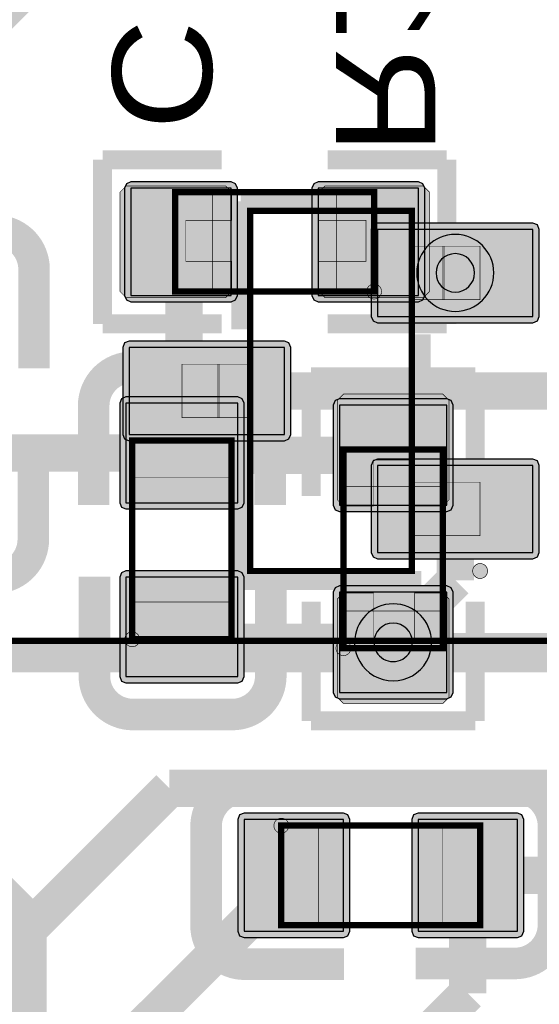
# Model space of a CAD drawing. Header units: millimetres. Extents: x -8 to 125, y -6 to 113.
# Tile 85 of 142: x 76.64 to 80.82, y 5.52 to 13.45. Entities that reach past the tile are written whole.
import ezdxf
from ezdxf.enums import TextEntityAlignment as Align

# ---------------------------------------------------------------- set-up
doc = ezdxf.new("R2010")
doc.units = ezdxf.units.MM
for name, color, linetype, true_color in [('Bottom Layer', 7, 'Continuous', 0x0000ff), ('Bottom Paste Mask Layer', 7, 'Continuous', 0x800000), ('Bottom Silkscreen Layer', 7, 'Continuous', 0x66cc33), ('Bottom Solder Mask Layer', 7, 'Continuous', 0xaa00ff), ('Component Marking Layer', 7, 'Continuous', 0x66ffcc), ('Component Shape Layer', 7, 'Continuous', 0x00cccc), ('Document Layer', 7, 'Continuous', 0xffffff), ('Hole Layer', 7, 'Continuous', 0x222222), ('Multi-Layer', 7, 'Continuous', 0xc0c0c0), ('Pin Floating Layer', 7, 'Continuous', 0xff99ff), ('Pin Soldering Layer', 7, 'Continuous', 0xcc9999), ('Top Layer', 7, 'Continuous', 0xff0000), ('Top Paste Mask Layer', 7, 'Continuous', 0x808080), ('Top Silkscreen Layer', 7, 'Continuous', 0xffcc00), ('Top Solder Mask Layer', 7, 'Continuous', 0x800080)]:
    doc.layers.add(name, color=color, linetype=linetype, true_color=true_color)
doc.styles.get("Standard").update_dxf_attribs({"font": 'arial.ttf'})

msp = doc.modelspace()

# ---------------------------------------------------------------- hatches: boundary and pattern name
at = {"layer": 'Bottom Layer'}
for points in [[(78.34276860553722, 11.227421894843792), (78.34276860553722, 12.091430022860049), (77.53629159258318, 12.091430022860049), (77.53629159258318, 11.227421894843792)], [(79.84949961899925, 11.227421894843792), (79.84949961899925, 12.091430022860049), (79.04302260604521, 12.091430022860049), (79.04302260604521, 11.227421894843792)], [(77.49625857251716, 9.559446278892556), (78.39625857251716, 9.559446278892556), (78.39625857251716, 10.359446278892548), (77.49625857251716, 10.359446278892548)], [(79.21425704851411, 9.538326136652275), (80.07826517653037, 9.538326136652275), (80.07826517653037, 10.344803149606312), (79.21425704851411, 10.344803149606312)], [(77.49625857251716, 8.159395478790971), (78.39625857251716, 8.159395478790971), (78.39625857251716, 8.959395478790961), (77.49625857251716, 8.959395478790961)], [(79.21425704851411, 8.031595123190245), (80.07826517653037, 8.031595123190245), (80.07826517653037, 8.83807213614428), (79.21425704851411, 8.83807213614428)], [(78.44623571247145, 7.00941325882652), (78.44623571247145, 6.109413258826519), (79.24623571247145, 6.109413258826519), (79.24623571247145, 7.00941325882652)], [(79.84628651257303, 7.00941325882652), (79.84628651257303, 6.109413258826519), (80.64628651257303, 6.109413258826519), (80.64628651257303, 7.00941325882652)]]:
    msp.add_hatch(color=256, dxfattribs=at).paths.add_polyline_path(points)
at = {"layer": 'Bottom Paste Mask Layer'}
for points in [[(77.49787401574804, 12.10941325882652), (78.29787401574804, 12.10941325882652), (78.34788671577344, 12.05940055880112), (78.34788671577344, 11.831435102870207), (77.97788417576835, 11.831435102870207), (77.97788417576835, 11.501437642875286), (78.34788671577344, 11.501437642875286), (78.34788671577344, 11.259400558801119), (78.29787401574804, 11.209413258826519), (77.49787401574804, 11.209413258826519), (77.44788671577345, 11.259400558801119), (77.44788671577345, 12.05940055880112)], [(79.04788671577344, 12.05940055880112), (79.04788671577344, 11.831435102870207), (79.42787147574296, 11.831435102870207), (79.42787147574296, 11.501437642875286), (79.04788671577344, 11.501437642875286), (79.04788671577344, 11.259400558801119), (79.09787401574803, 11.209413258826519), (79.8878663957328, 11.209413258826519), (79.93787909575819, 11.259400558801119), (79.93787909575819, 12.05940055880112), (79.8878663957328, 12.10941325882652), (79.09787401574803, 12.10941325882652)], [(80.09624841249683, 10.383220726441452), (80.09624841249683, 9.58322072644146), (80.04623571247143, 9.533208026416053), (79.81827025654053, 9.533208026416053), (79.81827025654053, 9.903210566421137), (79.4882727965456, 9.903210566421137), (79.4882727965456, 9.533208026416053), (79.24623571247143, 9.533208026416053), (79.19624841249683, 9.58322072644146), (79.19624841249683, 10.383220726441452), (79.24623571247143, 10.433208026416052), (80.04623571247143, 10.433208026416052)], [(77.49625857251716, 9.559446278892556), (78.39625857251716, 9.559446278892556), (78.39625857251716, 10.359446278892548), (77.49625857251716, 10.359446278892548)], [(77.49625857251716, 8.159395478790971), (78.39625857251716, 8.159395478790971), (78.39625857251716, 8.959395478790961), (77.49625857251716, 8.959395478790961)], [(80.04623571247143, 8.833208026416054), (79.81827025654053, 8.833208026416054), (79.81827025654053, 8.45322326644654), (79.4882727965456, 8.45322326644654), (79.4882727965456, 8.833208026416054), (79.24623571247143, 8.833208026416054), (79.19624841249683, 8.783220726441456), (79.19624841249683, 7.993228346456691), (79.24623571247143, 7.943215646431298), (80.04623571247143, 7.943215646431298), (80.09624841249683, 7.993228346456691), (80.09624841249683, 8.783220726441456)], [(78.44623571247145, 7.00941325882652), (78.44623571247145, 6.109413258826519), (79.24623571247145, 6.109413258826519), (79.24623571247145, 7.00941325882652)], [(79.84628651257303, 7.00941325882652), (79.84628651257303, 6.109413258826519), (80.64628651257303, 6.109413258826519), (80.64628651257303, 7.00941325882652)]]:
    msp.add_hatch(color=256, dxfattribs=at).paths.add_polyline_path(points)
at = {"layer": 'Bottom Solder Mask Layer'}
for points in [[(78.39356870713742, 11.227421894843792), (78.39356870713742, 12.091430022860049), (78.37868970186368, 12.127351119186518), (78.34276860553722, 12.142230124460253), (77.53629159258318, 12.142230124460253), (77.5003704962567, 12.127351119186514), (77.48549149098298, 12.091430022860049), (77.48549149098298, 11.227421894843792), (77.50037049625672, 11.191500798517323), (77.53629159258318, 11.176621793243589), (78.34276860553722, 11.176621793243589), (78.37868970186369, 11.191500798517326)], [(79.90029972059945, 11.227421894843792), (79.90029972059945, 12.091430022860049), (79.88542071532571, 12.127351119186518), (79.84949961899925, 12.142230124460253), (79.04302260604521, 12.142230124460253), (79.00710150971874, 12.127351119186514), (78.99222250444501, 12.091430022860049), (78.99222250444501, 11.227421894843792), (79.00710150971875, 11.191500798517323), (79.04302260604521, 11.176621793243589), (79.84949961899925, 11.176621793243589), (79.88542071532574, 11.191500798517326)], [(77.49625857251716, 9.508646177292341), (78.39625857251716, 9.508646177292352), (78.43217966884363, 9.523525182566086), (78.44705867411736, 9.559446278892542), (78.44705867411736, 10.359446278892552), (78.43217966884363, 10.395367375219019), (78.39625857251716, 10.410246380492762), (77.49625857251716, 10.410246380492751), (77.4603374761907, 10.395367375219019), (77.44545847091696, 10.359446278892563), (77.44545847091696, 9.559446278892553), (77.4603374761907, 9.523525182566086)], [(79.21425704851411, 9.487526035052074), (80.07826517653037, 9.487526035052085), (80.11418627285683, 9.502405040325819), (80.12906527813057, 9.538326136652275), (80.12906527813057, 10.344803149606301), (80.11418627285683, 10.380724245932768), (80.07826517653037, 10.395603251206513), (79.21425704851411, 10.395603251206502), (79.17833595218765, 10.380724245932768), (79.1634569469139, 10.344803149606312), (79.16345694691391, 9.538326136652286), (79.17833595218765, 9.502405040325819)], [(77.49625857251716, 8.108595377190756), (78.39625857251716, 8.108595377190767), (78.43217966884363, 8.1234743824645), (78.44705867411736, 8.159395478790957), (78.44705867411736, 8.959395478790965), (78.43217966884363, 8.995316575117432), (78.39625857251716, 9.010195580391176), (77.49625857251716, 9.010195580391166), (77.4603374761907, 8.995316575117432), (77.44545847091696, 8.959395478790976), (77.44545847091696, 8.159395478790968), (77.4603374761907, 8.1234743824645)], [(79.21425704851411, 7.980795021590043), (80.07826517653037, 7.980795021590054), (80.11418627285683, 7.995674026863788), (80.12906527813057, 8.031595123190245), (80.12906527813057, 8.83807213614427), (80.11418627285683, 8.873993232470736), (80.07826517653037, 8.888872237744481), (79.21425704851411, 8.88887223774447), (79.17833595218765, 8.873993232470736), (79.1634569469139, 8.83807213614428), (79.16345694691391, 8.031595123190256), (79.17833595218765, 7.995674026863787)], [(78.39543561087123, 7.009413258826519), (78.39543561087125, 6.10941325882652), (78.41031461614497, 6.0734921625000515), (78.44623571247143, 6.058613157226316), (79.24623571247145, 6.058613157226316), (79.28215680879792, 6.0734921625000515), (79.29703581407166, 6.10941325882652), (79.29703581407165, 7.009413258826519), (79.28215680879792, 7.045334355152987), (79.24623571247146, 7.060213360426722), (78.44623571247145, 7.060213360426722), (78.41031461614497, 7.045334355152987)], [(79.79548641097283, 7.009413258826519), (79.79548641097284, 6.10941325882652), (79.81036541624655, 6.0734921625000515), (79.84628651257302, 6.058613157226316), (80.64628651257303, 6.058613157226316), (80.6822076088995, 6.0734921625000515), (80.69708661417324, 6.10941325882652), (80.69708661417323, 7.009413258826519), (80.6822076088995, 7.045334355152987), (80.64628651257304, 7.060213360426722), (79.84628651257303, 7.060213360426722), (79.81036541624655, 7.045334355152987)]]:
    msp.add_hatch(color=256, dxfattribs=at).paths.add_polyline_path(points)
at = {"layer": 'Component Marking Layer'}
for points in [[(79.43290068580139, 11.259425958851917, 1), (79.55289052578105, 11.259425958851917, 1)], [(80.28626619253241, 9.009410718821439, 1), (80.40625603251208, 9.009410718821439, 1)], [(77.48626365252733, 8.459420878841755, 1), (77.606253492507, 8.459420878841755, 1)], [(79.1862661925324, 8.388199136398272, 1), (79.30625603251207, 8.388199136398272, 1)], [(78.6862661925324, 6.959413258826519, 1), (78.80625603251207, 6.959413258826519, 1)]]:
    msp.add_hatch(color=256, dxfattribs=at).paths.add_polyline_path(points)
at = {"layer": 'Pin Floating Layer'}
for points in [[(79.78626619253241, 11.19437388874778), (79.78626619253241, 11.6243967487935), (80.05626873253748, 11.6243967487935), (80.05626873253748, 11.19437388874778)], [(78.236253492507, 10.244411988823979), (78.236253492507, 10.6744348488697), (78.50625603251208, 10.6744348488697), (78.50625603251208, 10.244411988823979)], [(79.78626619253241, 9.294450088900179), (79.78626619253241, 9.724472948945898), (80.05626873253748, 9.724472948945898), (80.05626873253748, 9.294450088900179)]]:
    msp.add_hatch(color=256, dxfattribs=at).paths.add_polyline_path(points)
at = {"layer": 'Pin Soldering Layer'}
for points in [[(77.89289560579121, 11.259425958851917), (77.89289560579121, 12.05942595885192), (78.19289560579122, 12.05942595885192), (78.19289560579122, 11.259425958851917)], [(79.49289560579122, 11.259425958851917), (79.49289560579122, 12.05942595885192), (79.19289560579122, 12.05942595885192), (79.19289560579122, 11.259425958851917)], [(80.04626111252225, 11.19437388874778), (80.04626111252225, 11.6243967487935), (80.34626111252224, 11.6243967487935), (80.34626111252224, 11.19437388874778)], [(77.94626111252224, 10.244411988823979), (77.94626111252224, 10.6744348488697), (78.24626111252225, 10.6744348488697), (78.24626111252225, 10.244411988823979)], [(77.54625857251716, 10.059420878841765), (78.34625857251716, 10.059420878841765), (78.34625857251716, 9.75942087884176), (77.54625857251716, 9.75942087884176)], [(79.24626111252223, 9.988199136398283), (80.04626111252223, 9.988199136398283), (80.04626111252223, 9.68819913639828), (79.24626111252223, 9.68819913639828)], [(80.04626111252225, 9.294450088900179), (80.04626111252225, 9.724472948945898), (80.34626111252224, 9.724472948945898), (80.34626111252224, 9.294450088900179)], [(77.54625857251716, 8.459420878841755), (78.34625857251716, 8.459420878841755), (78.34625857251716, 8.759420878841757), (77.54625857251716, 8.759420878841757)], [(79.24626111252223, 8.388199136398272), (80.04626111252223, 8.388199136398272), (80.04626111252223, 8.688199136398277), (79.24626111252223, 8.688199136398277)], [(78.74626111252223, 6.959413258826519), (78.74626111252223, 6.159413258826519), (79.04626111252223, 6.159413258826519), (79.04626111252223, 6.959413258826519)], [(80.34626111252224, 6.959413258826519), (80.34626111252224, 6.159413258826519), (80.04626111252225, 6.159413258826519), (80.04626111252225, 6.959413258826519)]]:
    msp.add_hatch(color=256, dxfattribs=at).paths.add_polyline_path(points)
at = {"layer": 'Top Layer'}
for points in [[(79.52125476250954, 11.759385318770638), (79.52125476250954, 11.059385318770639), (80.77126746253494, 11.059385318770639), (80.77126746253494, 11.759385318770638)], [(77.52125476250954, 10.809423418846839), (77.52125476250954, 10.10942341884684), (78.77126746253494, 10.10942341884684), (78.77126746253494, 10.809423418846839)], [(79.52125476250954, 9.859461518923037), (79.52125476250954, 9.159461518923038), (80.77126746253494, 9.159461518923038), (80.77126746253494, 9.859461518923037)]]:
    msp.add_hatch(color=256, dxfattribs=at).paths.add_polyline_path(points)
at = {"layer": 'Top Paste Mask Layer'}
for points in [[(79.52125476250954, 11.759385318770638), (79.52125476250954, 11.059385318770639), (80.77126746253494, 11.059385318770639), (80.77126746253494, 11.759385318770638)], [(77.52125476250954, 10.809423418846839), (77.52125476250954, 10.10942341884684), (78.77126746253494, 10.10942341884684), (78.77126746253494, 10.809423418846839)], [(79.52125476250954, 9.859461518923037), (79.52125476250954, 9.159461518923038), (80.77126746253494, 9.159461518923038), (80.77126746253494, 9.859461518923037)]]:
    msp.add_hatch(color=256, dxfattribs=at).paths.add_polyline_path(points)
at = {"layer": 'Top Solder Mask Layer'}
for points in [[(79.47045466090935, 11.759385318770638), (79.47045466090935, 11.059385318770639), (79.48533366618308, 11.02346422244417), (79.52125476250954, 11.008585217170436), (80.77126746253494, 11.008585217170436), (80.80718855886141, 11.023464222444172), (80.82206756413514, 11.059385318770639), (80.82206756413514, 11.759385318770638), (80.80718855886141, 11.795306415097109), (80.77126746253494, 11.810185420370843), (79.52125476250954, 11.810185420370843), (79.48533366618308, 11.795306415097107)], [(77.47045466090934, 10.809423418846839), (77.47045466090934, 10.10942341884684), (77.48533366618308, 10.07350232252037), (77.52125476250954, 10.058623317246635), (78.77126746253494, 10.058623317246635), (78.8071885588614, 10.073502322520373), (78.82206756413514, 10.10942341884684), (78.82206756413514, 10.809423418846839), (78.8071885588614, 10.845344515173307), (78.77126746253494, 10.860223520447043), (77.52125476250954, 10.860223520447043), (77.48533366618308, 10.845344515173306)], [(79.47045466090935, 9.859461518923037), (79.47045466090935, 9.159461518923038), (79.48533366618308, 9.12354042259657), (79.52125476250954, 9.108661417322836), (80.77126746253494, 9.108661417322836), (80.80718855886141, 9.123540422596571), (80.82206756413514, 9.159461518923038), (80.82206756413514, 9.859461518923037), (80.80718855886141, 9.895382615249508), (80.77126746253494, 9.910261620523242), (79.52125476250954, 9.910261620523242), (79.48533366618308, 9.895382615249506)]]:
    msp.add_hatch(color=256, dxfattribs=at).paths.add_polyline_path(points)

# ---------------------------------------------------------------- linework, layer by layer
at = {"layer": 'Bottom Layer', "const_width": 0.30000000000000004}
for points in [[(77.21615443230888, 14.224028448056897), (75.39961391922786, 12.407487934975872)], [(77.93953009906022, 11.65942595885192), (77.96414020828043, 11.63481838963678)], [(77.96414020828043, 11.63481838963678), (77.96414020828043, 9.941564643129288)], [(79.89622047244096, 11.65942595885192), (79.44626111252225, 11.65942595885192)], [(80.14626111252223, 11.409385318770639), (79.89622047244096, 11.65942595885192)], [(75.54625095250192, 9.959446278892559), (77.94625857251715, 9.959446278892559)], [(77.96414020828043, 9.941564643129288), (77.94625857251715, 9.959446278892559)], [(79.64626111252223, 9.941564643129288), (77.96414020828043, 9.941564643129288)], [(78.07082042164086, 8.434833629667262), (77.94625857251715, 8.55939547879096)], [(79.64626111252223, 8.434833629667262), (78.07082042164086, 8.434833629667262)], [(79.72167640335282, 8.35941833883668), (79.64626111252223, 8.434833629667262)], [(81.37367538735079, 8.35941833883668), (79.72167640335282, 8.35941833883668)], [(78.84623571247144, 6.559413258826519), (76.85883159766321, 4.572009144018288)], [(80.24628651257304, 5.610777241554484), (80.24628651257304, 6.559413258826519)], [(80.24628651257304, 6.559413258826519), (81.99290322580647, 6.559413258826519)], [(79.20751841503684, 4.572009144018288), (80.24628651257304, 5.610777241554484)]]:
    msp.add_lwpolyline(points, dxfattribs=at)
at = {"layer": 'Bottom Layer'}
for points in [[(78.34276860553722, 11.227421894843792), (78.34276860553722, 12.091430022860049), (77.53629159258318, 12.091430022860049), (77.53629159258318, 11.227421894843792)], [(79.84949961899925, 11.227421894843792), (79.84949961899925, 12.091430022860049), (79.04302260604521, 12.091430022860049), (79.04302260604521, 11.227421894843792)], [(77.49625857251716, 9.559446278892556), (78.39625857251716, 9.559446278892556), (78.39625857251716, 10.359446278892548), (77.49625857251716, 10.359446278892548)], [(79.21425704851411, 9.538326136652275), (80.07826517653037, 9.538326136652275), (80.07826517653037, 10.344803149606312), (79.21425704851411, 10.344803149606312)], [(77.49625857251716, 8.159395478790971), (78.39625857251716, 8.159395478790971), (78.39625857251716, 8.959395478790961), (77.49625857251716, 8.959395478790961)], [(79.21425704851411, 8.031595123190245), (80.07826517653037, 8.031595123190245), (80.07826517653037, 8.83807213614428), (79.21425704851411, 8.83807213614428)], [(78.44623571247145, 7.00941325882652), (78.44623571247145, 6.109413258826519), (79.24623571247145, 6.109413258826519), (79.24623571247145, 7.00941325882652)], [(79.84628651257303, 7.00941325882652), (79.84628651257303, 6.109413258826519), (80.64628651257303, 6.109413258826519), (80.64628651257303, 7.00941325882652)]]:
    msp.add_lwpolyline(points, close=True, dxfattribs=at)
at = {"layer": 'Bottom Paste Mask Layer', "const_width": 0.005080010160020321}
for points in [[(77.49787401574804, 12.10941325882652), (78.29787401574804, 12.10941325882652), (78.34788671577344, 12.05940055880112), (78.34788671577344, 11.831435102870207), (77.97788417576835, 11.831435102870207), (77.97788417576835, 11.501437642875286), (78.34788671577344, 11.501437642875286), (78.34788671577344, 11.259400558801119), (78.29787401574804, 11.209413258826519), (77.49787401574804, 11.209413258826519), (77.44788671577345, 11.259400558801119), (77.44788671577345, 12.05940055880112)], [(77.49787401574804, 12.10941325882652), (78.29787401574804, 12.10941325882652), (78.34788671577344, 12.05940055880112), (78.34788671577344, 11.831435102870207), (77.97788417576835, 11.831435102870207), (77.97788417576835, 11.501437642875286), (78.34788671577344, 11.501437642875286), (78.34788671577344, 11.259400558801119), (78.29787401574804, 11.209413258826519), (77.49787401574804, 11.209413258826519), (77.44788671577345, 11.259400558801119), (77.44788671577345, 12.05940055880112)], [(79.04788671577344, 12.05940055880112), (79.04788671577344, 11.831435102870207), (79.42787147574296, 11.831435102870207), (79.42787147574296, 11.501437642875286), (79.04788671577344, 11.501437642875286), (79.04788671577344, 11.259400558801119), (79.09787401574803, 11.209413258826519), (79.8878663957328, 11.209413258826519), (79.93787909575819, 11.259400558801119), (79.93787909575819, 12.05940055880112), (79.8878663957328, 12.10941325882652), (79.09787401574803, 12.10941325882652)], [(79.04788671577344, 12.05940055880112), (79.04788671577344, 11.831435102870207), (79.42787147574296, 11.831435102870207), (79.42787147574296, 11.501437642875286), (79.04788671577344, 11.501437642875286), (79.04788671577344, 11.259400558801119), (79.09787401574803, 11.209413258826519), (79.8878663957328, 11.209413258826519), (79.93787909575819, 11.259400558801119), (79.93787909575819, 12.05940055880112), (79.8878663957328, 12.10941325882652), (79.09787401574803, 12.10941325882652)], [(80.09624841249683, 10.383220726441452), (80.09624841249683, 9.58322072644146), (80.04623571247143, 9.533208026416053), (79.81827025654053, 9.533208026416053), (79.81827025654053, 9.903210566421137), (79.4882727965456, 9.903210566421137), (79.4882727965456, 9.533208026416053), (79.24623571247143, 9.533208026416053), (79.19624841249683, 9.58322072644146), (79.19624841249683, 10.383220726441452), (79.24623571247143, 10.433208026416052), (80.04623571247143, 10.433208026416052)], [(80.09624841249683, 10.383220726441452), (80.09624841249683, 9.58322072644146), (80.04623571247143, 9.533208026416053), (79.81827025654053, 9.533208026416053), (79.81827025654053, 9.903210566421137), (79.4882727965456, 9.903210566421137), (79.4882727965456, 9.533208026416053), (79.24623571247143, 9.533208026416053), (79.19624841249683, 9.58322072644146), (79.19624841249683, 10.383220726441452), (79.24623571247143, 10.433208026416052), (80.04623571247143, 10.433208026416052)], [(80.04623571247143, 8.833208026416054), (79.81827025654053, 8.833208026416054), (79.81827025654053, 8.45322326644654), (79.4882727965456, 8.45322326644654), (79.4882727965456, 8.833208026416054), (79.24623571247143, 8.833208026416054), (79.19624841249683, 8.783220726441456), (79.19624841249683, 7.993228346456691), (79.24623571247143, 7.943215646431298), (80.04623571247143, 7.943215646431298), (80.09624841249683, 7.993228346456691), (80.09624841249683, 8.783220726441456)], [(80.04623571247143, 8.833208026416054), (79.81827025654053, 8.833208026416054), (79.81827025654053, 8.45322326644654), (79.4882727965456, 8.45322326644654), (79.4882727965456, 8.833208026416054), (79.24623571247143, 8.833208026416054), (79.19624841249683, 8.783220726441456), (79.19624841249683, 7.993228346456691), (79.24623571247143, 7.943215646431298), (80.04623571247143, 7.943215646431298), (80.09624841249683, 7.993228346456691), (80.09624841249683, 8.783220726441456)]]:
    msp.add_lwpolyline(points, close=True, dxfattribs=at)
at = {"layer": 'Bottom Paste Mask Layer'}
for points in [[(77.49625857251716, 9.559446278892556), (78.39625857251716, 9.559446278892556), (78.39625857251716, 10.359446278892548), (77.49625857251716, 10.359446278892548)], [(77.49625857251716, 8.159395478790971), (78.39625857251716, 8.159395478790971), (78.39625857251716, 8.959395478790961), (77.49625857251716, 8.959395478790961)], [(78.44623571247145, 7.00941325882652), (78.44623571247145, 6.109413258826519), (79.24623571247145, 6.109413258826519), (79.24623571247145, 7.00941325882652)], [(79.84628651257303, 7.00941325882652), (79.84628651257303, 6.109413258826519), (80.64628651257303, 6.109413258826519), (80.64628651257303, 7.00941325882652)]]:
    msp.add_lwpolyline(points, close=True, dxfattribs=at)
at = {"layer": 'Bottom Silkscreen Layer'}
for points, const_width in [([(77.30780543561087, 10.998821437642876), (77.30780543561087, 12.32003048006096)], 0.15240030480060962), ([(77.30780543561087, 12.32003048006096), (78.26668275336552, 12.32003048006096)], 0.15240030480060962), ([(77.30780543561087, 10.998821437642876), (77.30780543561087, 12.32003048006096)], 0.15240030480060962), ([(77.30780543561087, 12.32003048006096), (78.26668275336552, 12.32003048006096)], 0.15240030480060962), ([(80.07798577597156, 12.32003048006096), (79.11910845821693, 12.32003048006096)], 0.15240030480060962), ([(80.07798577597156, 12.32003048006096), (79.11910845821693, 12.32003048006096)], 0.15240030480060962), ([(80.07798577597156, 10.998821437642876), (80.07798577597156, 12.32003048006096)], 0.15240030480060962), ([(80.07798577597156, 10.998821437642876), (80.07798577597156, 12.32003048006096)], 0.15240030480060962), ([(78.26668275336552, 10.998821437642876), (77.30780543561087, 10.998821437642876)], 0.15240030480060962), ([(78.26668275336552, 10.998821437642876), (77.30780543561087, 10.998821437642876)], 0.15240030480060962), ([(79.11910845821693, 10.998821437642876), (80.07798577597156, 10.998821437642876)], 0.15240030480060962), ([(79.11910845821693, 10.998821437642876), (80.07798577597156, 10.998821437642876)], 0.15240030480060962), ([(78.34602997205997, 10.649438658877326), (77.54600457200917, 10.649438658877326)], 0.25400050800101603), ([(78.34602997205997, 10.649438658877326), (77.54600457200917, 10.649438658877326)], 0.25400050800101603), ([(78.98565659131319, 9.614411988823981), (78.98565659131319, 10.57328930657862)], 0.15240030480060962), ([(78.98565659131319, 10.57328930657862), (80.30686563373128, 10.57328930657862)], 0.15240030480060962), ([(78.98565659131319, 9.614411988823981), (78.98565659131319, 10.57328930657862)], 0.15240030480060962), ([(78.98565659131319, 10.57328930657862), (80.30686563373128, 10.57328930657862)], 0.15240030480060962), ([(80.30686563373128, 10.57328930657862), (80.30686563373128, 9.614411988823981)], 0.15240030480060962), ([(80.30686563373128, 10.57328930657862), (80.30686563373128, 9.614411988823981)], 0.15240030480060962), ([(77.23622555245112, 9.539685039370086), (77.23622555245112, 10.339659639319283)], 0.25400050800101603), ([(77.23622555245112, 9.539685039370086), (77.23622555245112, 10.339659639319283)], 0.25400050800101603), ([(78.6558851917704, 9.539685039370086), (78.6558851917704, 10.339659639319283)], 0.25400050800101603), ([(78.6558851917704, 9.539685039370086), (78.6558851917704, 10.339659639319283)], 0.25400050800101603), ([(77.24209296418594, 8.963789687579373), (77.24209296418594, 8.163789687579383)], 0.25400050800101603), ([(77.24209296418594, 8.963789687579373), (77.24209296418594, 8.163789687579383)], 0.25400050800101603), ([(78.66170180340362, 8.963789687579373), (78.66170180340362, 8.163789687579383)], 0.25400050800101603), ([(78.66170180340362, 8.963789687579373), (78.66170180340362, 8.163789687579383)], 0.25400050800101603), ([(78.98565659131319, 8.761986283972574), (78.98565659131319, 7.803108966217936)], 0.15240030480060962), ([(78.98565659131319, 8.761986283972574), (78.98565659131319, 7.803108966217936)], 0.15240030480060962), ([(80.30686563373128, 7.803108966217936), (80.30686563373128, 8.761986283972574)], 0.15240030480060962), ([(80.30686563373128, 7.803108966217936), (80.30686563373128, 8.761986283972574)], 0.15240030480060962), ([(78.35187198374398, 7.8539598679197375), (77.55189738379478, 7.8539598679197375)], 0.25400050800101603), ([(78.35187198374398, 7.8539598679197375), (77.55189738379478, 7.8539598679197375)], 0.25400050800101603), ([(78.98565659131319, 7.803108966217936), (80.30686563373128, 7.803108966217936)], 0.15240030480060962), ([(78.98565659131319, 7.803108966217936), (80.30686563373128, 7.803108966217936)], 0.15240030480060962), ([(79.25062992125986, 7.263578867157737), (78.45062992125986, 7.263578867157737)], 0.25400050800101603), ([(79.25062992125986, 7.263578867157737), (78.45062992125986, 7.263578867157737)], 0.25400050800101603), ([(79.82652527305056, 7.26944627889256), (80.62649987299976, 7.26944627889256)], 0.25400050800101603), ([(79.82652527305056, 7.26944627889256), (80.62649987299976, 7.26944627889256)], 0.25400050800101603), ([(78.14080010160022, 6.1537998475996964), (78.14080010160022, 6.953774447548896)], 0.25400050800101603), ([(78.14080010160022, 6.1537998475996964), (78.14080010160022, 6.953774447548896)], 0.25400050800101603), ([(80.93627889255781, 6.159641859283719), (80.93627889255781, 6.959667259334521)], 0.25400050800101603), ([(80.93627889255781, 6.159641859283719), (80.93627889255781, 6.959667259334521)], 0.25400050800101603), ([(79.25062992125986, 5.843970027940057), (78.45062992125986, 5.843970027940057)], 0.25400050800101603), ([(79.25062992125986, 5.843970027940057), (78.45062992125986, 5.843970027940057)], 0.25400050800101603), ([(79.82652527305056, 5.8497866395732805), (80.62649987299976, 5.8497866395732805)], 0.25400050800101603), ([(79.82652527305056, 5.8497866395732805), (80.62649987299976, 5.8497866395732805)], 0.25400050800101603)]:
    msp.add_lwpolyline(points, dxfattribs=dict(at, const_width=const_width))
at = {"layer": 'Bottom Silkscreen Layer', "const_width": 0.25400050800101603}
for points in [[(77.54605537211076, 10.649438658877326, 0.41421356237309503), (77.2362255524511, 10.33960883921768)], [(77.54605537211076, 10.649438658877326, 0.41421356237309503), (77.2362255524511, 10.33960883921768)], [(78.6558851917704, 10.33960883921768, 0.41423912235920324), (78.34602997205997, 10.649438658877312)], [(78.6558851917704, 10.33960883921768, 0.41423912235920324), (78.34602997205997, 10.649438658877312)], [(77.24204216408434, 8.16373888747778, 0.41423912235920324), (77.55189738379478, 7.853909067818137)], [(77.24204216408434, 8.16373888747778, 0.41423912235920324), (77.55189738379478, 7.853909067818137)], [(78.35187198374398, 7.853909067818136, 0.41421356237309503), (78.66170180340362, 8.16373888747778)], [(78.35187198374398, 7.853909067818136, 0.41421356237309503), (78.66170180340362, 8.16373888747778)], [(78.45057912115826, 7.263629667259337, 0.41423912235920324), (78.14074930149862, 6.953774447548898)], [(78.45057912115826, 7.263629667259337, 0.41423912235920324), (78.14074930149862, 6.953774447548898)], [(80.93627889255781, 6.959616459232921, 0.41421356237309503), (80.62644907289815, 7.269446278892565)], [(80.93627889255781, 6.959616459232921, 0.41421356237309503), (80.62644907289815, 7.269446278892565)], [(78.14074930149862, 6.1537998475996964, 0.41421356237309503), (78.45057912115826, 5.843970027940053)], [(78.14074930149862, 6.1537998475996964, 0.41421356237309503), (78.45057912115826, 5.843970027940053)], [(80.62644907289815, 5.8497866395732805, 0.41423912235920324), (80.9362788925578, 6.159641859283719)], [(80.62644907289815, 5.8497866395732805, 0.41423912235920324), (80.9362788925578, 6.159641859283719)]]:
    msp.add_lwpolyline(points, format="xyb", dxfattribs=at)
at = {"layer": 'Bottom Solder Mask Layer'}
for points in [[(78.39356870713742, 11.227421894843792), (78.39356870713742, 12.091430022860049), (78.37868970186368, 12.127351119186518), (78.34276860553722, 12.142230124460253), (77.53629159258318, 12.142230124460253), (77.5003704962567, 12.127351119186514), (77.48549149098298, 12.091430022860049), (77.48549149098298, 11.227421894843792), (77.50037049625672, 11.191500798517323), (77.53629159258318, 11.176621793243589), (78.34276860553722, 11.176621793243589), (78.37868970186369, 11.191500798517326)], [(79.90029972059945, 11.227421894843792), (79.90029972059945, 12.091430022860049), (79.88542071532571, 12.127351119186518), (79.84949961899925, 12.142230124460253), (79.04302260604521, 12.142230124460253), (79.00710150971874, 12.127351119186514), (78.99222250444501, 12.091430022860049), (78.99222250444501, 11.227421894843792), (79.00710150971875, 11.191500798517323), (79.04302260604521, 11.176621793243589), (79.84949961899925, 11.176621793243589), (79.88542071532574, 11.191500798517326)], [(77.49625857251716, 9.508646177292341), (78.39625857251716, 9.508646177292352), (78.43217966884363, 9.523525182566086), (78.44705867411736, 9.559446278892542), (78.44705867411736, 10.359446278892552), (78.43217966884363, 10.395367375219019), (78.39625857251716, 10.410246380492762), (77.49625857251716, 10.410246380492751), (77.4603374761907, 10.395367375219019), (77.44545847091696, 10.359446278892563), (77.44545847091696, 9.559446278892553), (77.4603374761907, 9.523525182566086)], [(79.21425704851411, 9.487526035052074), (80.07826517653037, 9.487526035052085), (80.11418627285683, 9.502405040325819), (80.12906527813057, 9.538326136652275), (80.12906527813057, 10.344803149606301), (80.11418627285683, 10.380724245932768), (80.07826517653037, 10.395603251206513), (79.21425704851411, 10.395603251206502), (79.17833595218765, 10.380724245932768), (79.1634569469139, 10.344803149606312), (79.16345694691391, 9.538326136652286), (79.17833595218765, 9.502405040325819)], [(77.49625857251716, 8.108595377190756), (78.39625857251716, 8.108595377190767), (78.43217966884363, 8.1234743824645), (78.44705867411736, 8.159395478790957), (78.44705867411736, 8.959395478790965), (78.43217966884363, 8.995316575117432), (78.39625857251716, 9.010195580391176), (77.49625857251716, 9.010195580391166), (77.4603374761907, 8.995316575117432), (77.44545847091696, 8.959395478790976), (77.44545847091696, 8.159395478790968), (77.4603374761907, 8.1234743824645)], [(79.21425704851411, 7.980795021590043), (80.07826517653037, 7.980795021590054), (80.11418627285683, 7.995674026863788), (80.12906527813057, 8.031595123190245), (80.12906527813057, 8.83807213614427), (80.11418627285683, 8.873993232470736), (80.07826517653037, 8.888872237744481), (79.21425704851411, 8.88887223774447), (79.17833595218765, 8.873993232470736), (79.1634569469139, 8.83807213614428), (79.16345694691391, 8.031595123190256), (79.17833595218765, 7.995674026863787)], [(78.39543561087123, 7.009413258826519), (78.39543561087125, 6.10941325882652), (78.41031461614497, 6.0734921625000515), (78.44623571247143, 6.058613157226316), (79.24623571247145, 6.058613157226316), (79.28215680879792, 6.0734921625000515), (79.29703581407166, 6.10941325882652), (79.29703581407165, 7.009413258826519), (79.28215680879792, 7.045334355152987), (79.24623571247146, 7.060213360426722), (78.44623571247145, 7.060213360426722), (78.41031461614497, 7.045334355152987)], [(79.79548641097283, 7.009413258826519), (79.79548641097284, 6.10941325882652), (79.81036541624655, 6.0734921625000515), (79.84628651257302, 6.058613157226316), (80.64628651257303, 6.058613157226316), (80.6822076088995, 6.0734921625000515), (80.69708661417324, 6.10941325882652), (80.69708661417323, 7.009413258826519), (80.6822076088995, 7.045334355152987), (80.64628651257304, 7.060213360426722), (79.84628651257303, 7.060213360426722), (79.81036541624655, 7.045334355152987)]]:
    msp.add_lwpolyline(points, close=True, dxfattribs=at)
at = {"layer": 'Component Marking Layer', "const_width": 0.005080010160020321}
for points in [[(79.43290068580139, 11.259425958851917, 0.9999999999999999), (79.55289052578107, 11.259425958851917, 0.9999999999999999)], [(80.28626619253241, 9.009410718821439, 0.9999999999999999), (80.40625603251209, 9.009410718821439, 0.9999999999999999)], [(77.48626365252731, 8.459420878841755, 0.9999999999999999), (77.606253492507, 8.459420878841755, 0.9999999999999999)], [(79.1862661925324, 8.388199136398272, 0.9999999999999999), (79.30625603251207, 8.388199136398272, 0.9999999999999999)], [(78.6862661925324, 6.959413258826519, 0.9999999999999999), (78.80625603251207, 6.959413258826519, 0.9999999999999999)]]:
    msp.add_lwpolyline(points, format="xyb", close=True, dxfattribs=at)
at = {"layer": 'Component Shape Layer', "const_width": 0.05080010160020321}
for points in [[(79.49289560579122, 11.259425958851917), (79.49289560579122, 12.05942595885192), (77.89289560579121, 12.05942595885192), (77.89289560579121, 11.259425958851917)], [(79.49289560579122, 11.259425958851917), (79.49289560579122, 12.05942595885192), (77.89289560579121, 12.05942595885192), (77.89289560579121, 11.259425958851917)], [(78.49624841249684, 9.009410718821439), (78.49624841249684, 11.90943611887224), (79.79627381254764, 11.90943611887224), (79.79627381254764, 9.009410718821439)], [(78.49624841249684, 9.009410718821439), (78.49624841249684, 11.90943611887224), (79.79627381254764, 11.90943611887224), (79.79627381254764, 9.009410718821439)], [(77.54625857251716, 8.459420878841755), (78.34625857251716, 8.459420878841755), (78.34625857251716, 10.059420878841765), (77.54625857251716, 10.059420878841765)], [(77.54625857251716, 8.459420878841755), (78.34625857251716, 8.459420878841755), (78.34625857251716, 10.059420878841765), (77.54625857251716, 10.059420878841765)], [(79.24626111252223, 8.388199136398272), (80.04626111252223, 8.388199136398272), (80.04626111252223, 9.988199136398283), (79.24626111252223, 9.988199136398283)], [(79.24626111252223, 8.388199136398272), (80.04626111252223, 8.388199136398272), (80.04626111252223, 9.988199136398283), (79.24626111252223, 9.988199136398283)], [(84.28498856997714, 1.4452628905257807), (69.13131826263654, 1.4452628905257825), (69.13131826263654, 8.448056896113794), (84.28498856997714, 8.448056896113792)], [(84.28498856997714, 1.4452628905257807), (69.13131826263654, 1.4452628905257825), (69.13131826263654, 8.448056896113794), (84.28498856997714, 8.448056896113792)], [(78.74626111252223, 6.959413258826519), (78.74626111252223, 6.159413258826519), (80.34626111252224, 6.159413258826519), (80.34626111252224, 6.959413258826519)], [(78.74626111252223, 6.959413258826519), (78.74626111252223, 6.159413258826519), (80.34626111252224, 6.159413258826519), (80.34626111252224, 6.959413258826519)]]:
    msp.add_lwpolyline(points, close=True, dxfattribs=at)
at = {"layer": 'Document Layer', "const_width": 0.2}
msp.add_lwpolyline([(80.50617983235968, 9.359347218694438, 0.9999999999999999), (80.70633223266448, 9.359347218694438, 0.9999999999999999)], format="xyb", close=True, dxfattribs=at)
msp.add_lwpolyline([(80.50617983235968, 9.359347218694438, 0.9999999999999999), (80.70633223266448, 9.359347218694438, 0.9999999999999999)], format="xyb", close=True, dxfattribs=at)
at = {"layer": 'Hole Layer'}
for points in [[(79.9912598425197, 11.409385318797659, 0.9999999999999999), (80.30126238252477, 11.409385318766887), (80.30126238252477, 11.40938531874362, 0.9999999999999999), (79.9912598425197, 11.409385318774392)], [(79.4912598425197, 8.434833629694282, 0.9999999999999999), (79.80126238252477, 8.43483362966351), (79.80126238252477, 8.43483362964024, 0.9999999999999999), (79.4912598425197, 8.434833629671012)]]:
    msp.add_lwpolyline(points, format="xyb", dxfattribs=at)
at = {"layer": 'Multi-Layer'}
for points in [[(79.83626111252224, 11.409385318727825, 0.9999999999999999), (80.45626111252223, 11.409385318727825), (80.45626111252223, 11.409385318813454, 0.9999999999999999), (79.83626111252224, 11.409385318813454)], [(79.33626111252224, 8.434833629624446, 0.9999999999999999), (79.95626111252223, 8.434833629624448), (79.95626111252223, 8.434833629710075, 0.9999999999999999), (79.33626111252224, 8.434833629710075)]]:
    msp.add_lwpolyline(points, format="xyb", dxfattribs=at)
at = {"layer": 'Pin Floating Layer', "const_width": 0.005080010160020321}
for points in [[(79.78626619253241, 11.19437388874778), (79.78626619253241, 11.6243967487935), (80.05626873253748, 11.6243967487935), (80.05626873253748, 11.19437388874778)], [(79.78626619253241, 11.19437388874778), (79.78626619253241, 11.6243967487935), (80.05626873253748, 11.6243967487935), (80.05626873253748, 11.19437388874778)], [(78.236253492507, 10.244411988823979), (78.236253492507, 10.6744348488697), (78.50625603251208, 10.6744348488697), (78.50625603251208, 10.244411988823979)], [(78.236253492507, 10.244411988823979), (78.236253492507, 10.6744348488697), (78.50625603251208, 10.6744348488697), (78.50625603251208, 10.244411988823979)], [(79.78626619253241, 9.294450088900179), (79.78626619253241, 9.724472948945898), (80.05626873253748, 9.724472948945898), (80.05626873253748, 9.294450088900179)], [(79.78626619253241, 9.294450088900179), (79.78626619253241, 9.724472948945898), (80.05626873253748, 9.724472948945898), (80.05626873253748, 9.294450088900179)]]:
    msp.add_lwpolyline(points, close=True, dxfattribs=at)
at = {"layer": 'Pin Soldering Layer', "const_width": 0.005080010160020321}
for points in [[(77.89289560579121, 11.259425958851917), (77.89289560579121, 12.05942595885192), (78.19289560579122, 12.05942595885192), (78.19289560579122, 11.259425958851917)], [(77.89289560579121, 11.259425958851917), (77.89289560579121, 12.05942595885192), (78.19289560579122, 12.05942595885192), (78.19289560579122, 11.259425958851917)], [(79.49289560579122, 11.259425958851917), (79.49289560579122, 12.05942595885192), (79.19289560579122, 12.05942595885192), (79.19289560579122, 11.259425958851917)], [(79.49289560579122, 11.259425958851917), (79.49289560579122, 12.05942595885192), (79.19289560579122, 12.05942595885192), (79.19289560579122, 11.259425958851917)], [(80.04626111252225, 11.19437388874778), (80.04626111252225, 11.6243967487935), (80.34626111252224, 11.6243967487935), (80.34626111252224, 11.19437388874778)], [(80.04626111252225, 11.19437388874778), (80.04626111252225, 11.6243967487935), (80.34626111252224, 11.6243967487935), (80.34626111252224, 11.19437388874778)], [(77.94626111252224, 10.244411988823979), (77.94626111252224, 10.6744348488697), (78.24626111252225, 10.6744348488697), (78.24626111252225, 10.244411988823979)], [(77.94626111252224, 10.244411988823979), (77.94626111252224, 10.6744348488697), (78.24626111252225, 10.6744348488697), (78.24626111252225, 10.244411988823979)], [(77.54625857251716, 10.059420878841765), (78.34625857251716, 10.059420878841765), (78.34625857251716, 9.75942087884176), (77.54625857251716, 9.75942087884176)], [(77.54625857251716, 10.059420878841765), (78.34625857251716, 10.059420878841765), (78.34625857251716, 9.75942087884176), (77.54625857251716, 9.75942087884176)], [(79.24626111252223, 9.988199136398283), (80.04626111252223, 9.988199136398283), (80.04626111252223, 9.68819913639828), (79.24626111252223, 9.68819913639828)], [(79.24626111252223, 9.988199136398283), (80.04626111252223, 9.988199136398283), (80.04626111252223, 9.68819913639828), (79.24626111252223, 9.68819913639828)], [(80.04626111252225, 9.294450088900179), (80.04626111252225, 9.724472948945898), (80.34626111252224, 9.724472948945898), (80.34626111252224, 9.294450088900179)], [(80.04626111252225, 9.294450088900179), (80.04626111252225, 9.724472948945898), (80.34626111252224, 9.724472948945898), (80.34626111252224, 9.294450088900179)], [(77.54625857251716, 8.459420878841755), (78.34625857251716, 8.459420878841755), (78.34625857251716, 8.759420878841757), (77.54625857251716, 8.759420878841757)], [(77.54625857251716, 8.459420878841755), (78.34625857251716, 8.459420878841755), (78.34625857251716, 8.759420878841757), (77.54625857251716, 8.759420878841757)], [(79.24626111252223, 8.388199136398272), (80.04626111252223, 8.388199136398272), (80.04626111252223, 8.688199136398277), (79.24626111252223, 8.688199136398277)], [(79.24626111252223, 8.388199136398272), (80.04626111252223, 8.388199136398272), (80.04626111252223, 8.688199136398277), (79.24626111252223, 8.688199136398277)], [(78.74626111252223, 6.959413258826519), (78.74626111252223, 6.159413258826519), (79.04626111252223, 6.159413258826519), (79.04626111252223, 6.959413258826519)], [(78.74626111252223, 6.959413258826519), (78.74626111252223, 6.159413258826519), (79.04626111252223, 6.159413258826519), (79.04626111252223, 6.959413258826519)], [(80.34626111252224, 6.959413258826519), (80.34626111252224, 6.159413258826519), (80.04626111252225, 6.159413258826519), (80.04626111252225, 6.959413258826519)], [(80.34626111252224, 6.959413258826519), (80.34626111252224, 6.159413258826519), (80.04626111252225, 6.159413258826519), (80.04626111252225, 6.959413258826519)]]:
    msp.add_lwpolyline(points, close=True, dxfattribs=at)
at = {"layer": 'Top Layer'}
for points in [[(79.52125476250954, 11.759385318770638), (79.52125476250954, 11.059385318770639), (80.77126746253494, 11.059385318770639), (80.77126746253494, 11.759385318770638)], [(77.52125476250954, 10.809423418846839), (77.52125476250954, 10.10942341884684), (78.77126746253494, 10.10942341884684), (78.77126746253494, 10.809423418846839)], [(79.52125476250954, 9.859461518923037), (79.52125476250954, 9.159461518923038), (80.77126746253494, 9.159461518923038), (80.77126746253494, 9.859461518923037)]]:
    msp.add_lwpolyline(points, close=True, dxfattribs=at)
at = {"layer": 'Top Layer', "const_width": 0.30000000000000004}
for points in [[(78.14626111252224, 10.45942341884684), (81.4462661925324, 10.45942341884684)], [(80.14626111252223, 9.509461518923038), (80.14626111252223, 8.934831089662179)], [(80.14626111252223, 8.934831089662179), (79.64626111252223, 8.434833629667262)], [(74.14624841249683, 8.759418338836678), (76.70815341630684, 6.197513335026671)], [(80.9462661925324, 7.259415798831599), (81.94626873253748, 8.259418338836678)], [(76.70815341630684, 6.121313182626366), (77.84625857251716, 7.259415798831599)], [(77.84625857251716, 7.259415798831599), (80.9462661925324, 7.259415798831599)], [(76.70815341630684, 6.197513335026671), (76.70815341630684, 6.121313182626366)], [(76.70815341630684, 4.572009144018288), (76.70815341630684, 6.121313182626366)]]:
    msp.add_lwpolyline(points, dxfattribs=at)
at = {"layer": 'Top Paste Mask Layer'}
for points in [[(79.52125476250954, 11.759385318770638), (79.52125476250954, 11.059385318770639), (80.77126746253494, 11.059385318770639), (80.77126746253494, 11.759385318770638)], [(77.52125476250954, 10.809423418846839), (77.52125476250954, 10.10942341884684), (78.77126746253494, 10.10942341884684), (78.77126746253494, 10.809423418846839)], [(79.52125476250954, 9.859461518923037), (79.52125476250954, 9.159461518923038), (80.77126746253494, 9.159461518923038), (80.77126746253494, 9.859461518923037)]]:
    msp.add_lwpolyline(points, close=True, dxfattribs=at)
at = {"layer": 'Top Silkscreen Layer'}
for points, const_width in [([(79.87247396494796, 11.985636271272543), (78.42004826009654, 11.985636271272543)], 0.15240030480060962), ([(78.42004826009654, 11.985636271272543), (78.42004826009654, 10.954013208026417)], 0.15240030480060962), ([(79.87247396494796, 11.985636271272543), (78.42004826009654, 11.985636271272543)], 0.15240030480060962), ([(78.42004826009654, 11.985636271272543), (78.42004826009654, 10.954013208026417)], 0.15240030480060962), ([(76.75628651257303, 10.639687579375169), (76.75628651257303, 11.439662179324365)], 0.25400050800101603), ([(76.75628651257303, 10.639687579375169), (76.75628651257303, 11.439662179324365)], 0.25400050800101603), ([(79.87247396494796, 10.914820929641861), (79.87247396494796, 10.004025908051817)], 0.15240030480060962), ([(79.87247396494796, 10.914820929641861), (79.87247396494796, 10.004025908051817)], 0.15240030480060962), ([(76.7504191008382, 10.063792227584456), (76.7504191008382, 9.263792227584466)], 0.25400050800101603), ([(76.7504191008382, 10.063792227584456), (76.7504191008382, 9.263792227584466)], 0.25400050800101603), ([(78.42004826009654, 8.933210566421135), (78.42004826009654, 9.96483362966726)], 0.15240030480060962), ([(78.42004826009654, 8.933210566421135), (78.42004826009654, 9.96483362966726)], 0.15240030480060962), ([(79.87247396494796, 8.933210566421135), (78.42004826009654, 8.933210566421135)], 0.15240030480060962), ([(79.87247396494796, 8.933210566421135), (78.42004826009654, 8.933210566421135)], 0.15240030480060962), ([(84.15798831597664, 8.321056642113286), (69.25831851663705, 8.321056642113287)], 0.25400050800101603), ([(84.15798831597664, 8.321056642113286), (69.25831851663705, 8.321056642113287)], 0.25400050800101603)]:
    msp.add_lwpolyline(points, dxfattribs=dict(at, const_width=const_width))
at = {"layer": 'Top Silkscreen Layer', "const_width": 0.25400050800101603}
for points in [[(76.4464566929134, 11.749441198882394, -0.41421356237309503), (76.75628651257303, 11.439611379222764)], [(76.4464566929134, 11.749441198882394, -0.41421356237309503), (76.75628651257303, 11.439611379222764)], [(76.7504699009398, 9.263741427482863, -0.41423912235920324), (76.44061468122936, 8.953911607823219)], [(76.7504699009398, 9.263741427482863, -0.41423912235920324), (76.44061468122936, 8.953911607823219)]]:
    msp.add_lwpolyline(points, format="xyb", dxfattribs=at)
at = {"layer": 'Top Solder Mask Layer'}
for points in [[(79.47045466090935, 11.759385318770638), (79.47045466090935, 11.059385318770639), (79.48533366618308, 11.02346422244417), (79.52125476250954, 11.008585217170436), (80.77126746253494, 11.008585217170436), (80.80718855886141, 11.023464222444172), (80.82206756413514, 11.059385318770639), (80.82206756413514, 11.759385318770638), (80.80718855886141, 11.795306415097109), (80.77126746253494, 11.810185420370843), (79.52125476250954, 11.810185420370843), (79.48533366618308, 11.795306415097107)], [(77.47045466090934, 10.809423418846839), (77.47045466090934, 10.10942341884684), (77.48533366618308, 10.07350232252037), (77.52125476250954, 10.058623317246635), (78.77126746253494, 10.058623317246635), (78.8071885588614, 10.073502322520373), (78.82206756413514, 10.10942341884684), (78.82206756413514, 10.809423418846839), (78.8071885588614, 10.845344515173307), (78.77126746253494, 10.860223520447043), (77.52125476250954, 10.860223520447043), (77.48533366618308, 10.845344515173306)], [(79.47045466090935, 9.859461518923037), (79.47045466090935, 9.159461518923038), (79.48533366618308, 9.12354042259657), (79.52125476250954, 9.108661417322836), (80.77126746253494, 9.108661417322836), (80.80718855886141, 9.123540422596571), (80.82206756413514, 9.159461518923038), (80.82206756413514, 9.859461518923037), (80.80718855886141, 9.895382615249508), (80.77126746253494, 9.910261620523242), (79.52125476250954, 9.910261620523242), (79.48533366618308, 9.895382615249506)]]:
    msp.add_lwpolyline(points, close=True, dxfattribs=at)

# ---------------------------------------------------------------- texts
at = {"layer": 'Bottom Silkscreen Layer', "text_generation_flag": 2, "width": 1.1}
for s, p in [('R133', (78.94626111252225, 12.359428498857)), ('C73', (77.14625603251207, 12.559428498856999))]:
    msp.add_text(s, height=0.8001016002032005, rotation=270, dxfattribs=at).set_placement(p, align=Align.BOTTOM_LEFT)

doc.saveas('drawing.dxf')
